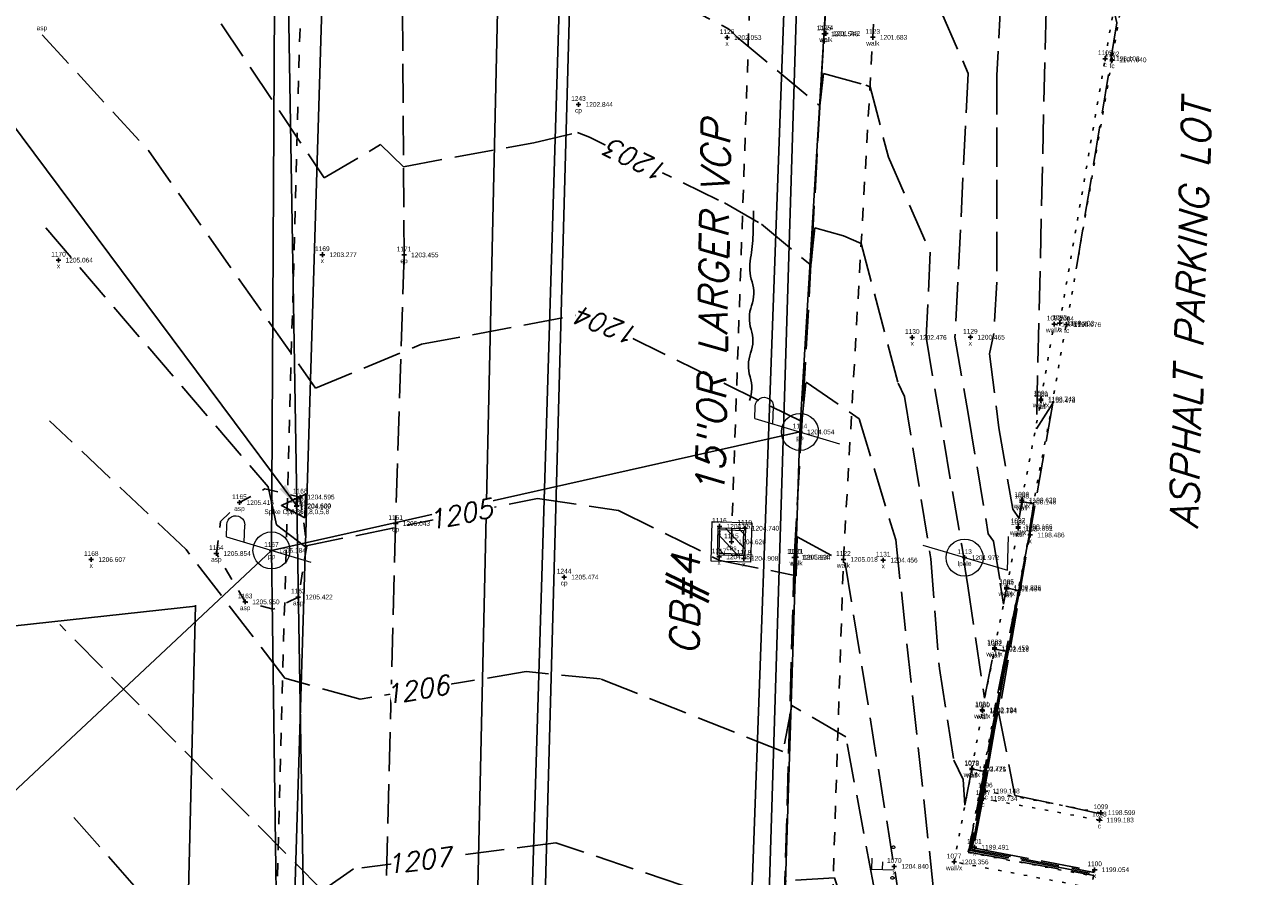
# Model space of a CAD drawing. Extents: x 2383805 to 2387584, y 226460 to 239380.
# Tile 23 of 49: x 2386856 to 2386960, y 227416 to 227488. Entities that reach past the tile are written whole.
import ezdxf
from ezdxf.enums import TextEntityAlignment as Align

# ---------------------------------------------------------------- set-up
doc = ezdxf.new("R2010")
doc.units = 0
doc.header["$LTSCALE"] = 20
doc.header["$MEASUREMENT"] = 0
doc.set_wipeout_variables(frame=1)
doc.header["$PDSIZE"] = 2
for name, pattern in [('cl20', [100, 5, -5, 80, -5, 5]), ('elecex', [0]), ('gasex', [0]), ('OhDOT_USTN1', [0.055, 0.014, -0.041]), ('OhDOT_USTN2', [0.11, 0.069, -0.041]), ('OhDOT_USTN3', [0.22, 0.165, -0.055]), ('OhDOT_USTN5', [0.11, 0.055, -0.055]), ('REDO_Drainage01', [1.6, 0.85, -0.75]), ('sanex', [0]), ('teleex', [0]), ('waterex', [0])]:
    doc.linetypes.add(name, pattern=pattern)
for name, color, linetype in [('DR_X_Cells', 151, 'OhDOT_USTN2'), ('DR_X_Storm_Sewer', 151, 'OhDOT_USTN5'), ('DR_X_Text', 7, 'Continuous'), ('DT_X_User_Label', 134, 'Continuous'), ('DV_X_Property_Line', 7, 'Continuous'), ('LT_X_Poles', 2, 'Continuous'), ('PV_X_Curb', 120, 'OhDOT_USTN1'), ('PV_X_Driveway', 7, 'OhDOT_USTN5'), ('PV_X_EOP', 7, 'OhDOT_USTN3'), ('PV_X_Text', 7, 'Continuous'), ('PV_X_Walk', 120, 'OhDOT_USTN5'), ('RD_X_Wall', 120, 'OhDOT_USTN1'), ('RW_X_CL_20', 6, 'cl20'), ('RW_X_PARCEL', 6, 'Continuous'), ('SV_P_Control_Cells_Set', 7, 'Continuous'), ('SV_X_Mon_Cells_Found', 7, 'Continuous'), ('SV_X_Shot_Marker', 2, 'Continuous'), ('SV_X_Text', 7, 'Continuous'), ('SV_X_Text_Description', 7, 'Continuous'), ('SV_X_Text_Elevation', 7, 'Continuous'), ('SV_X_Text_Name', 7, 'Continuous'), ('UT_X_Electric', 1, 'elecex'), ('UT_X_Electric_Cells', 1, 'Continuous'), ('UT_X_Gas', 2, 'gasex'), ('UT_X_Sanitary_Line', 3, 'sanex'), ('UT_X_Telecom', 30, 'teleex'), ('UT_X_Water', 133, 'waterex')]:
    doc.layers.add(name, color=color, linetype=linetype)
doc.layers.add('DT_X_Contour_Major', color=132, linetype='OhDOT_USTN3', transparency=0.5)
doc.layers.add('DT_X_Contour_Minor', color=136, linetype='OhDOT_USTN3', transparency=0.5)
doc.styles.add('PTXT', font='TXT')
doc.styles.add('SHR', font='simplex.shx', dxfattribs={"oblique": 15})
doc.styles.get("Standard").update_dxf_attribs({"font": 'arialbd.ttf'})
doc.dimstyles.get("Standard").update_dxf_attribs({"dimtxt": 0.18, "dimasz": 0.18, "dimexe": 0.18, "dimexo": 0.0625, "dimgap": 0.09, "dimtad": 0, "dimtih": 1, "dimtoh": 1, "dimdec": 4, "dimzin": 0, "dimdsep": 46, "dimtxsty": 'Standard', "dimcen": 0.09, "dimadec": 0, "dimazin": 0, "dimtfac": 1, "dimtdec": 4, "dimtofl": 0, "dimtmove": 0, "dimatfit": 3, "dimfxl": 1, "dimtolj": 1, "dimtzin": 0, "dimarcsym": 0})

# ---------------------------------------------------------------- blocks, each defined once
blk = doc.blocks.new('SPT9')
at = {"color": 0, "linetype": 'Continuous'}
for p, q in [((-0.5, 0), (0.5, 0)), ((0, -0.5), (0, 0.5))]:
    blk.add_line(p, q, dxfattribs=at)
blk = doc.blocks.new('CB22B-X')
at = {"layer": 'Defpoints', "color": 20, "linetype": 'REDO_Drainage01', "lineweight": 0}
blk.add_lwpolyline([(-1, 1), (1, 1), (1, -1), (-1, -1), (-1, 1)], close=True, dxfattribs=at)
at = {"layer": 'DR_X_Cells', "color": 151, "linetype": 'Continuous', "lineweight": 0}
for p, q in [((-1.15, -0.61), (0.61, 1.15)), ((-1.15, 0.52), (-0.52, 1.15)), ((-0.55, -1.15), (1.15, 0.55)), ((0.58, -1.15), (1.15, -0.58))]:
    blk.add_line(p, q, dxfattribs=at)
at = {"layer": 'DR_X_Cells', "color": 151, "linetype": 'REDO_Drainage01', "lineweight": 0}
blk.add_lwpolyline([(-1.67, 1.67), (1.67, 1.67), (1.67, -1.67), (-1.67, -1.67), (-1.67, 1.67)], close=True, dxfattribs=at)
at = {"layer": 'DR_X_Cells', "color": 151, "linetype": 'Continuous', "lineweight": 0, "flags": 128}
blk.add_lwpolyline([(-1.15, 1.15), (1.15, 1.15), (1.15, -1.15), (-1.15, -1.15), (-1.15, 1.15)], close=True, dxfattribs=at)
blk = doc.blocks.new('CBS_CATCH BASIN RECTANGLE')
blk.add_blockref('CB22B-X', (0, 0))
blk = doc.blocks.new('LPOLE')
at = {"layer": 'LT_X_Poles', "color": 2, "linetype": 'Continuous', "lineweight": 0, "flags": 128}
blk.add_lwpolyline([(0.0393, 0.1477), (-0.0394, -0.1516), (0.0788, -0.1516)], dxfattribs=at)
at = {"layer": 'LT_X_Poles', "color": 2, "linetype": 'Continuous', "lineweight": 0}
blk.add_circle((0, 0), 0.065, dxfattribs=at)
blk = doc.blocks.new('PP')
at = {"layer": 'UT_X_Electric_Cells', "color": 1, "linetype": 'Continuous', "lineweight": 0}
for p, q in [((0.0428, 0.16), (-0.0375, -0.14)), ((0.0428, 0.16), (0.0853, 0.16)), ((0.0257, 0.0963), (0.0853, 0.0963))]:
    blk.add_line(p, q, dxfattribs=at)
blk.add_circle((0, 0), 0.065, dxfattribs=at)
at = {"layer": 'UT_X_Electric_Cells', "color": 1, "linetype": 'Continuous', "lineweight": 0, "extrusion": (0, 0, -1)}
blk.add_arc((-0.086, 0.1281), 0.0319, 88.8767, 271.1233, dxfattribs=at)
blk = doc.blocks.new('SPT8')
at = {"color": 0, "linetype": 'Continuous'}
blk.add_lwpolyline([(-0.5, -0.356), (0, 0.644), (0.5, -0.356)], close=True, dxfattribs=at)
blk = doc.blocks.new('IPF')
at = {"layer": 'SV_X_Mon_Cells_Found', "color": 7, "linetype": 'Continuous', "lineweight": 0, "flags": 128}
for points in [[(0.1007, 0.04), (0.1184, 0.04)], [(0.1095, -0.04), (0.1095, 0.04)], [(0.1878, -0.04), (0.1878, 0.04), (0.2143, 0.04), (0.217, 0.0394), (0.2209, 0.0381), (0.2225, 0.0368), (0.2242, 0.0356), (0.2264, 0.0324), (0.228, 0.0293), (0.2291, 0.0242), (0.2291, 0.0167), (0.2286, 0.0142), (0.2275, 0.0104), (0.2253, 0.006), (0.2231, 0.0041), (0.2214, 0.0028), (0.2187, 0.0016), (0.2143, 0.0009), (0.1878, 0.0009)], [(0.3383, 0.04), (0.3002, 0.04), (0.3002, -0.04)], [(0.3002, 0.0009), (0.3272, 0.0009)], [(0.1007, -0.04), (0.1184, -0.04)], [(0.1575, -0.0293), (0.1602, -0.0293), (0.1619, -0.0305), (0.1635, -0.0331), (0.1635, -0.0362), (0.1619, -0.0387), (0.1602, -0.04), (0.1575, -0.04), (0.1558, -0.0387), (0.1542, -0.0362), (0.1542, -0.0331), (0.1558, -0.0305), (0.1575, -0.0293)], [(0.2699, -0.0293), (0.2727, -0.0293), (0.2743, -0.0305), (0.276, -0.0331), (0.276, -0.0362), (0.2743, -0.0387), (0.2727, -0.04), (0.2699, -0.04), (0.2683, -0.0387), (0.2666, -0.0362), (0.2666, -0.0331), (0.2683, -0.0305), (0.2699, -0.0293)], [(0.3774, -0.0293), (0.3801, -0.0293), (0.3818, -0.0305), (0.3835, -0.0331), (0.3835, -0.0362), (0.3818, -0.0387), (0.3801, -0.04), (0.3774, -0.04), (0.3757, -0.0387), (0.3741, -0.0362), (0.3741, -0.0331), (0.3757, -0.0305), (0.3774, -0.0293)]]:
    blk.add_lwpolyline(points, dxfattribs=at)
at = {"layer": 'SV_X_Mon_Cells_Found', "color": 7, "linetype": 'Continuous', "lineweight": 0}
blk.add_circle((0, 0), 0.06, dxfattribs=at)

msp = doc.modelspace()

# ---------------------------------------------------------------- linework, layer by layer
at = {"layer": 'DR_X_Storm_Sewer'}
for p, q in [((2386915.4, 227444.22), (2386919.75, 227572.68)), ((2386873.93, 227297.27), (2386881.22, 227569.97))]:
    msp.add_line(p, q, dxfattribs=at)
at = {"layer": 'DR_X_Text'}
msp.add_lwpolyline([(2386917.26, 227472.14), (2386917.22, 227470.14, -0.041595), (2386917.01, 227468.14, 0.125362), (2386917.14, 227466.14, -0.167832), (2386917.1, 227464.14, 0.167832), (2386917.06, 227462.14, -0.167832), (2386917.02, 227460.14, 0.167832), (2386916.97, 227458.14, -0.167832), (2386916.93, 227456.14, -0.167832)], format="xyb", dxfattribs=at)
at = {"layer": 'DT_X_Contour_Major'}
for points, elevation in [([(2386938.56, 227498.78), (2386937.79, 227483.56), (2386937.79, 227466.11), (2386937.52, 227461.79), (2386937.16, 227460.07), (2386937.96, 227453.85), (2386939.12, 227446.97), (2386939.67, 227446.19), (2386939.88, 227447.63), (2386940.16, 227447.57), (2386940.86, 227447.42), (2386940.87, 227447.39), (2386940.87, 227447.38), (2386940.6, 227445.5), (2386940.56, 227445.3), (2386940.6, 227445.21), (2386940.59, 227445.16), (2386940.57, 227445.04), (2386939.94, 227441.8), (2386939.66, 227440.15), (2386939.69, 227440.09), (2386939.68, 227440.04), (2386939.18, 227437.63), (2386938.73, 227435.03), (2386938.76, 227434.99), (2386938.75, 227434.92), (2386938.37, 227433.07), (2386937.81, 227429.79), (2386937.85, 227429.76), (2386937.84, 227429.7), (2386937.59, 227428.36), (2386936.98, 227424.83), (2386937, 227424.81), (2386936.99, 227424.75), (2386936.78, 227423.53), (2386936.71, 227423.2), (2386936.63, 227422.74), (2386936.53, 227422.24), (2386935.82, 227418.41), (2386937.2, 227418.15), (2386946.01, 227416.45)], 1200), ([(2386857.58, 227470.7), (2386876.33, 227448.86), (2386877.04, 227445.67), (2386879.4, 227443.86), (2386899.05, 227447.88), (2386905.87, 227446.86), (2386914.41, 227442.65), (2386920.85, 227441.37), (2386920.93, 227444.64), (2386924.99, 227442.42), (2386929.53, 227414.28), (2386932.9, 227406.24), (2386943.17, 227404.35)], 1205)]:
    msp.add_lwpolyline(points, dxfattribs=dict(at, elevation=elevation))
at = {"layer": 'DT_X_Contour_Minor'}
for points, elevation in [([(2386860.11, 227716.22), (2386869.8, 227694.76), (2386872.52, 227682.34), (2386872.8, 227651.37), (2386870.79, 227616.11), (2386867.86, 227595.28), (2386868.88, 227590.7), (2386873.8, 227585.51), (2386872.63, 227570.79), (2386866.83, 227573.15), (2386871.29, 227559.36), (2386876.73, 227556.04), (2386882.33, 227557.72), (2386887.92, 227553.88), (2386904.52, 227556.73), (2386918.12, 227548.97), (2386935.29, 227535.09), (2386942.4, 227526.64), (2386952.89, 227524.58), (2386953.82, 227521.88), (2386950.68, 227517.45), (2386946.3, 227494.98), (2386947.91, 227487.98), (2386944.34, 227466.43)], 1198), ([(2386861.01, 227546.5), (2386876.44, 227543.91), (2386881.11, 227541.13), (2386883.46, 227536.65), (2386900.55, 227540.31), (2386906.08, 227539.88), (2386930.01, 227523.47), (2386935.82, 227526.36), (2386943.71, 227512.87), (2386942.23, 227502.25), (2386941.12, 227453.74), (2386942.5, 227455.93), (2386937.95, 227429.75), (2386939.3, 227422.84), (2386946.53, 227421.29)], 1199), ([(2386902.84, 227493.85), (2386914.67, 227487.74), (2386915.05, 227487.55), (2386915.25, 227487.39), (2386915.88, 227486.78), (2386922.84, 227480.99), (2386922.86, 227481.02), (2386922.91, 227481.48), (2386923.17, 227483.73), (2386926.73, 227482.74), (2386927.09, 227482.59), (2386928.65, 227476.65), (2386932.17, 227468.64), (2386931.81, 227461.47), (2386934.82, 227443.92), (2386934.99, 227442.88), (2386935.01, 227442.63), (2386935.34, 227440.52), (2386936.74, 227431.03), (2386937.59, 227435.19), (2386937.77, 227435.15), (2386938.57, 227434.99), (2386938.58, 227434.97), (2386938.58, 227434.97), (2386937.58, 227430.04), (2386937.54, 227429.85), (2386937.64, 227429.77), (2386937.64, 227429.75), (2386936.91, 227425.86), (2386936.74, 227424.88), (2386936.8, 227424.82), (2386936.79, 227424.8), (2386936.7, 227424.29), (2386936.68, 227424.15), (2386936.64, 227423.96), (2386935.83, 227419.72), (2386935.54, 227418.18), (2386942.37, 227416.9), (2386945.97, 227416.2)], 1202), ([(2386931.36, 227492.83), (2386935.37, 227483.71), (2386934.25, 227461.48), (2386935.38, 227454.88), (2386937.06, 227444.9), (2386937.49, 227444.29), (2386938.07, 227440.74), (2386938.33, 227438.96), (2386938.61, 227440.33), (2386939.33, 227440.18), (2386939.59, 227440.13), (2386939.62, 227440.06), (2386939.62, 227440.05), (2386938.75, 227435.88), (2386938.61, 227435.06), (2386938.67, 227434.98), (2386938.67, 227434.94), (2386937.98, 227431.55), (2386937.68, 227429.82), (2386937.75, 227429.76), (2386937.74, 227429.73), (2386937.25, 227427.11), (2386936.86, 227424.86), (2386936.9, 227424.82), (2386936.89, 227424.77), (2386936.74, 227423.91), (2386936.69, 227423.67), (2386936.63, 227423.35), (2386936.18, 227420.98), (2386935.68, 227418.29), (2386939.78, 227417.52), (2386945.99, 227416.33)], 1201), ([(2386869.92, 227491.58), (2386881.05, 227474.91), (2386885.79, 227477.72), (2386887.74, 227475.86), (2386898.74, 227477.87), (2386902.42, 227478.74), (2386903.42, 227478.34), (2386914.81, 227472.8), (2386917.94, 227471.01), (2386922.03, 227467.6), (2386922.11, 227467.72), (2386922.25, 227469.18), (2386922.43, 227470.71), (2386924.85, 227470.04), (2386926.34, 227469.38), (2386929.46, 227457.6), (2386930, 227456.49), (2386932.22, 227442.8), (2386932.94, 227433.55), (2386934.16, 227425.8), (2386934.95, 227424.19), (2386935.09, 227422.02), (2386935.67, 227425.08), (2386936.31, 227424.95), (2386936.65, 227424.88), (2386936.7, 227424.83), (2386936.69, 227424.82), (2386936.67, 227424.67), (2386936.66, 227424.63), (2386936.65, 227424.57), (2386935.48, 227418.47), (2386935.41, 227418.06), (2386944.95, 227416.27), (2386945.95, 227416.08)], 1203), ([(2386857.27, 227486.98), (2386866.23, 227477.22), (2386880.33, 227457.19), (2386889.25, 227460.88), (2386902.91, 227463.43), (2386921.34, 227454.36), (2386921.69, 227457.69), (2386926.17, 227454.61), (2386929.26, 227444.38), (2386932.94, 227410.25), (2386943.47, 227405.25)], 1204), ([(2386943, 227404.28), (2386928.98, 227406.65), (2386925.05, 227427.77), (2386920.48, 227430.43), (2386919.74, 227426.54), (2386904.35, 227432.67), (2386898.08, 227433.28), (2386884.08, 227430.95), (2386877.74, 227432.72), (2386869.42, 227443.57), (2386857.89, 227454.42)], 1206), ([(2386942.23, 227400.3), (2386938.47, 227400.92), (2386937.27, 227403.77), (2386927.2, 227406.44), (2386924.09, 227415.9), (2386920, 227415.65), (2386919.63, 227412.45), (2386900.6, 227418.84), (2386883.54, 227416.64), (2386880.91, 227414.82), (2386858.76, 227437.24)], 1207), ([(2386859.93, 227420.97), (2386879.73, 227398.67), (2386897.59, 227404.07), (2386919.08, 227399.76), (2386925.42, 227399.83), (2386938.52, 227390.14), (2386940.71, 227386.52)], 1208)]:
    msp.add_lwpolyline(points, dxfattribs=dict(at, elevation=elevation))
at = {"layer": 'DV_X_Property_Line'}
for p, q in [((2386870.19, 227438.79), (2386752.69, 227426.03)), ((2386867.05, 227310.83), (2386870.19, 227438.87))]:
    msp.add_line(p, q, dxfattribs=at)
at = {"layer": 'PV_X_Curb'}
for points in [[(2386943.08, 227462.66), (2386946.92, 227484.97), (2386951.58, 227512.08), (2386960.25, 227510.69)], [(2386960.18, 227510.17), (2386951.97, 227511.5), (2386947.5, 227484.87), (2386943.67, 227462.54)], [(2386946.55, 227421.38), (2386936.81, 227423.21)], [(2386946.43, 227420.76), (2386936.62, 227422.58)]]:
    msp.add_lwpolyline(points, dxfattribs=at)
at = {"layer": 'PV_X_Driveway'}
msp.add_lwpolyline([(2386872.32, 227445.93), (2386873.91, 227447.53), (2386876.06, 227448.68), (2386879.03, 227448), (2386879.59, 227443.86), (2386878.87, 227439.57), (2386876.76, 227438.55), (2386874.39, 227439.16), (2386871.96, 227443.24), (2386872.32, 227445.93)], dxfattribs=at)
at = {"layer": 'PV_X_EOP'}
for points in [[(2386930.63, 227070.03), (2386915.22, 227073.62), (2386910.72, 227073.91), (2386910.46, 227077.04), (2386911.33, 227114.09), (2386912.93, 227169.92), (2386913.31, 227176.78), (2386913.56, 227184.44), (2386913.75, 227194.58), (2386914.17, 227226.38), (2386916.02, 227280.06), (2386916.25, 227288.95), (2386917.51, 227325.02), (2386918.72, 227365.11), (2386919.73, 227402.44), (2386919.84, 227413.19), (2386920.7, 227442.91), (2386923.21, 227487.06), (2386925.06, 227515.06), (2386925.33, 227519.45), (2386928.78, 227571.09)], [(2386887.63, 227538.53), (2386887.45, 227522.44), (2386887.61, 227497.74), (2386887.79, 227468.42), (2386887.08, 227445.77), (2386886.08, 227407.11), (2386885.18, 227366), (2386883.77, 227319.99), (2386882.78, 227290.72), (2386882.59, 227282.41), (2386880.63, 227227.97), (2386878.68, 227173.18), (2386877.01, 227116.92), (2386875.57, 227069.81), (2386875.36, 227047.56), (2386875.16, 227018.24), (2386873.68, 226992.02), (2386871.27, 226992.16)]]:
    msp.add_lwpolyline(points, dxfattribs=at)
at = {"layer": 'PV_X_Walk'}
msp.add_lwpolyline([(2386938.73, 227367.15), (2386922.77, 227370.12), (2386923.67, 227401.45), (2386923.58, 227403.26), (2386924.84, 227442.74), (2386927.32, 227486.77), (2386929.02, 227514.93), (2386929.61, 227522.36), (2386929.43, 227523.02), (2386925.33, 227519.45)], dxfattribs=at)
at = {"layer": 'RD_X_Wall'}
msp.add_lwpolyline([(2386945.73, 227415.05), (2386934.18, 227417.23), (2386935.67, 227425.03), (2386935.67, 227425.1), (2386936.58, 227429.97), (2386936.55, 227430.05), (2386937.6, 227435.17), (2386937.58, 227435.28), (2386938.61, 227440.25), (2386938.61, 227440.36), (2386939.58, 227445.37), (2386939.57, 227445.5), (2386939.88, 227447.58), (2386939.89, 227447.74), (2386941.5, 227456.13), (2386941.5, 227456.26), (2386942.61, 227462.59), (2386943.59, 227462.39), (2386942.48, 227456.06), (2386942.48, 227455.92), (2386940.87, 227447.53), (2386940.86, 227447.38), (2386940.55, 227445.3), (2386940.56, 227445.17), (2386939.59, 227440.16), (2386939.59, 227440.05), (2386938.56, 227435.07), (2386938.57, 227434.97), (2386937.53, 227429.85), (2386937.56, 227429.77), (2386936.65, 227424.9), (2386936.65, 227424.83), (2386935.36, 227418.02), (2386945.94, 227416.03)], close=True, dxfattribs=at)
at = {"layer": 'RW_X_CL_20', "color": 3}
msp.add_line((2386881.14, 226843.48), (2386933.38, 228553.2), dxfattribs=at)
at = {"layer": 'RW_X_PARCEL'}
for p, q in [((2386864.94, 226968.14), (2386887.92, 227720.39)), ((2386912.93, 227229.25), (2386926.84, 227684.52))]:
    msp.add_line(p, q, dxfattribs=at)
at = {"layer": 'SV_X_Shot_Marker'}
for p in [(2386915.03, 227486.75, 1202.05), (2386923.21, 227487.06, 1201.55), (2386923.36, 227487.09, 1201.74), (2386927.32, 227486.77, 1201.68), (2386946.92, 227484.97, 1198.1), (2386947.5, 227484.87, 1197.64), (2386902.5, 227481.11, 1202.84), (2386858.65, 227467.98, 1205.06), (2386880.9, 227468.44, 1203.28), (2386887.79, 227468.42, 1203.45), (2386943.08, 227462.66, 1198.7), (2386942.61, 227462.59, 1198.79), (2386943.67, 227462.54, 1198.08), (2386930.65, 227461.46, 1202.48), (2386935.55, 227461.48, 1200.46), (2386941.5, 227456.26, 1198.74), (2386941.5, 227456.13, 1199.48), (2386921.18, 227453.49, 1204.05), (2386879.03, 227448, 1204.6), (2386873.91, 227447.53, 1205.42), (2386878.72, 227447.22, 1204.57), (2386878.74, 227447.26, 1204.6), (2386939.88, 227447.58, 1200.15), (2386939.89, 227447.74, 1199.63), (2386887.08, 227445.77, 1205.04), (2386914.39, 227445.53, 1204.85), (2386916.52, 227445.37, 1204.74), (2386939.57, 227445.5, 1200.17), (2386939.58, 227445.37, 1200.85), (2386915.4, 227444.22, 1204.63), (2386940.59, 227444.8, 1198.49), (2386871.96, 227443.24, 1205.85), (2386876.61, 227443.5, 1205.18), (2386914.36, 227442.96, 1204.98), (2386916.45, 227442.83, 1204.91), (2386920.7, 227442.91, 1204.86), (2386920.85, 227442.93, 1205.13), (2386935.06, 227442.89, 1201.97), (2386861.41, 227442.73, 1206.61), (2386924.84, 227442.74, 1205.02), (2386928.2, 227442.68, 1204.46), (2386901.29, 227441.25, 1205.47), (2386938.61, 227440.36, 1200.83), (2386938.61, 227440.25, 1201.49), (2386874.39, 227439.16, 1205.95), (2386878.87, 227439.57, 1205.42), (2386937.58, 227435.28, 1201.46), (2386937.6, 227435.17, 1202.12), (2386936.55, 227430.05, 1202.12), (2386936.58, 227429.97, 1202.79), (2386935.67, 227425.1, 1202.77), (2386935.67, 227425.03, 1203.42), (2386936.81, 227423.21, 1199.15), (2386936.62, 227422.58, 1199.73), (2386946.55, 227421.38, 1198.6), (2386946.43, 227420.76, 1199.18), (2386935.89, 227418.47, 1199.49), (2386929.13, 227416.85, 1204.84), (2386934.18, 227417.23, 1203.36), (2386946.03, 227416.57, 1199.05)]:
    msp.add_point(p, dxfattribs=at)
at = {"layer": 'UT_X_Electric'}
for p, q in [((2386876.61, 227443.5), (2386921.18, 227453.49)), ((2386819.42, 227389.9), (2386876.61, 227443.5))]:
    msp.add_line(p, q, dxfattribs=at)
msp.add_lwpolyline([(2386896.58, 226749.64), (2386900.01, 226892.15), (2386908.07, 227039.19), (2386908.3, 227098.36), (2386911.59, 227177.38), (2386917.01, 227322.81), (2386921.18, 227453.49), (2386929.67, 227593.63), (2386880.02, 227707.27), (2386714.08, 227724.63)], dxfattribs=at)
at = {"layer": 'UT_X_Gas'}
msp.add_lwpolyline([(2386910.65, 226880.55), (2386909.49, 226931.37), (2386910.16, 226990.72), (2386910.2, 226993.86), (2386911.62, 227093.45), (2386905.07, 227093.74), (2386908.02, 227179.57), (2386909.78, 227234.84), (2386916.59, 227234.6), (2386917.04, 227252.12), (2386910.59, 227252.26), (2386912.29, 227308.89), (2386914.77, 227363.71), (2386916.94, 227409.77), (2386923.41, 227588.03)], dxfattribs=at)
at = {"layer": 'UT_X_Sanitary_Line'}
msp.add_lwpolyline([(2386832.37, 227243.57), (2386881.96, 227254.98), (2386872.77, 227807.03), (2386885.25, 227972.02), (2386896.53, 228189.89), (2386900.56, 228320.22)], dxfattribs=at)
at = {"layer": 'UT_X_Telecom'}
for points in [[(2386896.58, 226749.64), (2386900.01, 226892.15), (2386908.07, 227039.19), (2386908.3, 227098.36), (2386911.59, 227177.38), (2386917.01, 227322.81), (2386921.18, 227453.49), (2386929.67, 227593.63)], [(2386849.83, 226731.32), (2386857.37, 226898), (2386871.68, 227073.04), (2386878.73, 227288.89), (2386876.61, 227443.5), (2386877.39, 227586.69)]]:
    msp.add_lwpolyline(points, dxfattribs=at)
at = {"layer": 'UT_X_Water'}
msp.add_lwpolyline([(2386888.3, 227204.2), (2386891.45, 227317.03), (2386892.9, 227357.99), (2386893.99, 227413.83), (2386898.2, 227601.78), (2386903.36, 227821.93), (2386909.01, 227984.95), (2386909.14, 227987.42), (2386909.55, 228007.46), (2386910.79, 228052.37), (2386910.91, 228053.54), (2386918.15, 228362.9), (2386918.49, 228364.85), (2386920.94, 228444.6), (2386924.42, 228561.37)], dxfattribs=at)

# ---------------------------------------------------------------- block references
at = {"layer": 'DR_X_Cells', "rotation": 88.23333334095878}
msp.add_blockref('CBS_CATCH BASIN RECTANGLE', (2386915.4, 227444.22, 1204.63), dxfattribs=at)
at = {"layer": 'SV_P_Control_Cells_Set', "xscale": 2, "yscale": 2, "zscale": 2, "rotation": 88.23333334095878}
msp.add_blockref('SPT8', (2386878.74, 227447.26, 1204.6), dxfattribs=at)
at = {"layer": 'SV_X_Mon_Cells_Found', "xscale": 24, "yscale": 24, "zscale": 24, "rotation": 88.23333333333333}
msp.add_blockref('IPF', (2386927.95, 227409.4, 1205.98), dxfattribs=at)
at = {"layer": 'SV_X_Shot_Marker', "xscale": 0.4, "yscale": 0.4, "zscale": 0.4}
for p in [(2386915.03, 227486.75, 1202.05), (2386923.21, 227487.06, 1201.55), (2386923.36, 227487.09, 1201.74), (2386927.32, 227486.77, 1201.68), (2386946.92, 227484.97, 1198.1), (2386947.5, 227484.87, 1197.64), (2386902.5, 227481.11, 1202.84), (2386858.65, 227467.98, 1205.06), (2386880.9, 227468.44, 1203.28), (2386887.79, 227468.42, 1203.45), (2386942.61, 227462.59, 1198.79), (2386943.08, 227462.66, 1198.7), (2386943.67, 227462.54, 1198.08), (2386930.65, 227461.46, 1202.48), (2386935.55, 227461.48, 1200.46), (2386941.5, 227456.26, 1198.74), (2386941.5, 227456.13, 1199.48), (2386921.18, 227453.49, 1204.05), (2386879.03, 227448, 1204.6), (2386873.91, 227447.53, 1205.42), (2386878.72, 227447.22, 1204.57), (2386878.74, 227447.26, 1204.6), (2386939.88, 227447.58, 1200.15), (2386939.89, 227447.74, 1199.63), (2386887.08, 227445.77, 1205.04), (2386914.39, 227445.53, 1204.85), (2386916.52, 227445.37, 1204.74), (2386939.57, 227445.5, 1200.17), (2386939.58, 227445.37, 1200.85), (2386940.59, 227444.8, 1198.49), (2386915.4, 227444.22, 1204.63), (2386861.41, 227442.73, 1206.61), (2386871.96, 227443.24, 1205.85), (2386876.61, 227443.5, 1205.18), (2386914.36, 227442.96, 1204.98), (2386916.45, 227442.83, 1204.91), (2386920.7, 227442.91, 1204.86), (2386920.85, 227442.93, 1205.13), (2386924.84, 227442.74, 1205.02), (2386928.2, 227442.68, 1204.46), (2386935.06, 227442.89, 1201.97), (2386901.29, 227441.25, 1205.47), (2386878.87, 227439.57, 1205.42), (2386938.61, 227440.36, 1200.83), (2386938.61, 227440.25, 1201.49), (2386874.39, 227439.16, 1205.95), (2386937.58, 227435.28, 1201.46), (2386937.6, 227435.17, 1202.12), (2386936.55, 227430.05, 1202.12), (2386936.58, 227429.97, 1202.79), (2386935.67, 227425.1, 1202.77), (2386935.67, 227425.03, 1203.42), (2386936.81, 227423.21, 1199.15), (2386936.62, 227422.58, 1199.73), (2386946.43, 227420.76, 1199.18), (2386946.55, 227421.38, 1198.6), (2386935.89, 227418.47, 1199.49), (2386929.13, 227416.85, 1204.84), (2386934.18, 227417.23, 1203.36), (2386946.03, 227416.57, 1199.05)]:
    msp.add_blockref('SPT9', p, dxfattribs=at)
at = {"layer": 'UT_X_Electric_Cells', "xscale": 24, "yscale": 24, "zscale": 24, "rotation": 88.23333334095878}
for name, p in [('PP', (2386921.18, 227453.49, 1204.05)), ('PP', (2386876.61, 227443.5, 1205.18)), ('LPOLE', (2386935.06, 227442.89, 1201.97))]:
    msp.add_blockref(name, p, dxfattribs=at)

# ---------------------------------------------------------------- texts
at = {"layer": 'DR_X_Text', "style": 'SHR', "oblique": 15}
for s, p in [('15"OR LARGER VCP', (2386914.81, 227448.08)), ('CB#4', (2386912.62, 227434.66))]:
    msp.add_text(s, height=2.4, rotation=89.0881, dxfattribs=at).set_placement(p)
at = {"layer": 'PV_X_Text', "insert": (2386952.34, 227445.38), "char_height": 2.4, "attachment_point": 1, "rotation": 88.2333, "style": 'SHR'}
msp.add_mtext_dynamic_manual_height_columns('ASPHALT PARKING LOT', width=44.2227, gutter_width=12, heights=[0], dxfattribs=at)
at = {"layer": 'SV_X_Text_Description', "style": 'PTXT'}
for s, p in [('asp', (2386857.25, 227487.37, 1203.93)), ('walk', (2386923.36, 227486.39, 1201.74)), ('ep', (2386923.21, 227486.36, 1201.55)), ('x', (2386915.03, 227486.05, 1202.05)), ('walk', (2386927.32, 227486.07, 1201.68)), ('c', (2386946.92, 227484.27, 1198.1)), ('fc', (2386947.5, 227484.17, 1197.64)), ('cp', (2386902.5, 227480.41, 1202.84)), ('x', (2386880.9, 227467.74, 1203.28)), ('ep', (2386887.79, 227467.72, 1203.45)), ('x', (2386858.65, 227467.28, 1205.06)), ('wall/x', (2386942.61, 227461.89, 1198.79)), ('c', (2386943.08, 227461.96, 1198.7)), ('fc', (2386943.67, 227461.84, 1198.08)), ('x', (2386930.65, 227460.76, 1202.48)), ('x', (2386935.55, 227460.78, 1200.46)), ('wall/x', (2386941.5, 227455.56, 1198.74)), ('wall', (2386941.5, 227455.43, 1199.48)), ('pp', (2386921.18, 227452.79, 1204.05)), ('asp', (2386873.91, 227446.83, 1205.42)), ('Spike Cp3,660,8,0,5,8', (2386878.74, 227446.56, 1204.6)), ('asp', (2386879.03, 227447.3, 1204.6)), ('wall/x', (2386939.89, 227447.04, 1199.63)), ('wall', (2386939.88, 227446.88, 1200.15)), ('PT3', (2386878.72, 227446.52, 1204.57)), ('ep', (2386887.08, 227445.07, 1205.04)), ('x', (2386914.39, 227444.83, 1204.85)), ('x', (2386916.52, 227444.67, 1204.74)), ('wall/x', (2386939.57, 227444.8, 1200.17)), ('wall', (2386939.58, 227444.67, 1200.85)), ('cbs', (2386915.4, 227443.52, 1204.63)), ('x', (2386940.59, 227444.1, 1198.49)), ('asp', (2386871.96, 227442.54, 1205.85)), ('pp', (2386876.61, 227442.8, 1205.18)), ('x', (2386861.41, 227442.03, 1206.61)), ('x', (2386914.36, 227442.26, 1204.98)), ('x', (2386916.45, 227442.13, 1204.91)), ('walk', (2386920.85, 227442.23, 1205.13)), ('ep', (2386920.7, 227442.21, 1204.86)), ('walk', (2386924.84, 227442.04, 1205.02)), ('x', (2386928.2, 227441.98, 1204.46)), ('lpole', (2386935.06, 227442.19, 1201.97)), ('cp', (2386901.29, 227440.55, 1205.47)), ('wall/x', (2386938.61, 227439.66, 1200.83)), ('wall', (2386938.61, 227439.55, 1201.49)), ('asp', (2386874.39, 227438.46, 1205.95)), ('asp', (2386878.87, 227438.87, 1205.42)), ('wall/x', (2386937.58, 227434.58, 1201.46)), ('wall', (2386937.6, 227434.47, 1202.12)), ('wall/x', (2386936.55, 227429.35, 1202.12)), ('wall', (2386936.58, 227429.27, 1202.79)), ('wall/x', (2386935.67, 227424.4, 1202.77)), ('wall', (2386935.67, 227424.33, 1203.42)), ('fc', (2386936.81, 227422.51, 1199.15)), ('c', (2386936.62, 227421.88, 1199.73)), ('fc', (2386946.55, 227420.68, 1198.6)), ('c', (2386946.43, 227420.06, 1199.18)), ('x', (2386935.89, 227417.77, 1199.49)), ('wall/x', (2386934.18, 227416.53, 1203.36)), ('x', (2386929.13, 227416.15, 1204.84)), ('x', (2386946.03, 227415.87, 1199.05))]:
    msp.add_text(s, height=0.4, dxfattribs=at).set_placement(p, align=Align.CENTER)
at = {"layer": 'SV_X_Text_Elevation', "style": 'PTXT'}
for s, p in [('1202.053', (2386915.63, 227486.55, 1202.05)), ('1201.546', (2386923.81, 227486.86, 1201.55)), ('1201.742', (2386923.96, 227486.89, 1201.74)), ('1201.683', (2386927.92, 227486.57, 1201.68)), ('1198.103', (2386947.52, 227484.77, 1198.1)), ('1197.640', (2386948.1, 227484.67, 1197.64)), ('1202.844', (2386903.1, 227480.91, 1202.84)), ('1205.064', (2386859.25, 227467.78, 1205.06)), ('1203.277', (2386881.5, 227468.24, 1203.28)), ('1203.455', (2386888.39, 227468.22, 1203.45)), ('1198.794', (2386943.21, 227462.39, 1198.79)), ('1198.702', (2386943.68, 227462.46, 1198.7)), ('1198.076', (2386944.27, 227462.34, 1198.08)), ('1202.476', (2386931.25, 227461.26, 1202.48)), ('1200.465', (2386936.15, 227461.28, 1200.46)), ('1198.743', (2386942.1, 227456.06, 1198.74)), ('1199.476', (2386942.1, 227455.93, 1199.48)), ('1204.054', (2386921.78, 227453.29, 1204.05)), ('1204.595', (2386879.63, 227447.8, 1204.6)), ('1205.416', (2386874.51, 227447.33, 1205.42)), ('1204.569', (2386879.32, 227447.02, 1204.57)), ('1204.600', (2386879.34, 227447.06, 1204.6)), ('1199.628', (2386940.49, 227447.54, 1199.63)), ('1200.146', (2386940.48, 227447.38, 1200.15)), ('1204.851', (2386914.99, 227445.33, 1204.85)), ('1204.740', (2386917.12, 227445.17, 1204.74)), ('1200.166', (2386940.17, 227445.3, 1200.17)), ('1200.851', (2386940.18, 227445.17, 1200.85)), ('1198.486', (2386941.19, 227444.6, 1198.49)), ('1204.626', (2386916, 227444.02, 1204.63)), ('1206.607', (2386862.01, 227442.53, 1206.61)), ('1205.854', (2386872.56, 227443.04, 1205.85)), ('1205.184', (2386877.21, 227443.3, 1205.18)), ('1204.980', (2386914.96, 227442.76, 1204.98)), ('1204.908', (2386917.05, 227442.63, 1204.91)), ('1204.864', (2386921.3, 227442.71, 1204.86)), ('1205.134', (2386921.45, 227442.73, 1205.13)), ('1205.018', (2386925.44, 227442.54, 1205.02)), ('1204.456', (2386928.8, 227442.48, 1204.46)), ('1201.972', (2386935.66, 227442.69, 1201.97)), ('1205.474', (2386901.89, 227441.05, 1205.47)), ('1205.422', (2386879.47, 227439.37, 1205.42)), ('1200.826', (2386939.21, 227440.16, 1200.83)), ('1201.494', (2386939.21, 227440.05, 1201.49)), ('1205.950', (2386874.99, 227438.96, 1205.95)), ('1201.459', (2386938.18, 227435.08, 1201.46)), ('1202.118', (2386938.2, 227434.97, 1202.12)), ('1202.124', (2386937.15, 227429.85, 1202.12)), ('1202.794', (2386937.18, 227429.77, 1202.79)), ('1202.771', (2386936.27, 227424.9, 1202.77)), ('1203.425', (2386936.27, 227424.83, 1203.42)), ('1199.148', (2386937.41, 227423.01, 1199.15)), ('1199.734', (2386937.22, 227422.38, 1199.73)), ('1199.183', (2386947.03, 227420.56, 1199.18)), ('1198.599', (2386947.15, 227421.18, 1198.6)), ('1199.491', (2386936.49, 227418.27, 1199.49)), ('1204.840', (2386929.73, 227416.65, 1204.84)), ('1203.356', (2386934.78, 227417.03, 1203.36)), ('1199.054', (2386946.63, 227416.37, 1199.05))]:
    msp.add_text(s, height=0.4, dxfattribs=at).set_placement(p)
at = {"layer": 'SV_X_Text_Name', "style": 'PTXT'}
for s, p in [('1125', (2386923.21, 227487.36, 1201.55)), ('1124', (2386923.36, 227487.39, 1201.74)), ('1126', (2386915.03, 227487.05, 1202.05)), ('1123', (2386927.32, 227487.07, 1201.68)), ('1103', (2386946.92, 227485.27, 1198.1)), ('1102', (2386947.5, 227485.17, 1197.64)), ('1243', (2386902.5, 227481.41, 1202.84)), ('1169', (2386880.9, 227468.74, 1203.28)), ('1171', (2386887.79, 227468.72, 1203.45)), ('1170', (2386858.65, 227468.28, 1205.06)), ('1092', (2386942.61, 227462.89, 1198.79)), ('1093', (2386943.08, 227462.96, 1198.7)), ('1094', (2386943.67, 227462.84, 1198.08)), ('1130', (2386930.65, 227461.76, 1202.48)), ('1129', (2386935.55, 227461.78, 1200.46)), ('1091', (2386941.5, 227456.56, 1198.74)), ('1090', (2386941.5, 227456.43, 1199.48)), ('1114', (2386921.18, 227453.79, 1204.05)), ('1165', (2386873.91, 227447.83, 1205.42)), ('1166', (2386879.03, 227448.3, 1204.6)), ('1088', (2386939.88, 227447.88, 1200.15)), ('1089', (2386939.89, 227448.04, 1199.63)), ('1042', (2386878.72, 227447.52, 1204.57)), ('3', (2386878.74, 227447.56, 1204.6)), ('1161', (2386887.08, 227446.07, 1205.04)), ('1116', (2386914.39, 227445.83, 1204.85)), ('1119', (2386916.52, 227445.67, 1204.74)), ('1087', (2386939.57, 227445.8, 1200.17)), ('1086', (2386939.58, 227445.67, 1200.85)), ('1115', (2386915.4, 227444.52, 1204.63)), ('1095', (2386940.59, 227445.1, 1198.49)), ('1164', (2386871.96, 227443.54, 1205.85)), ('1167', (2386876.61, 227443.8, 1205.18)), ('1168', (2386861.41, 227443.03, 1206.61)), ('1117', (2386914.36, 227443.26, 1204.98)), ('1118', (2386916.45, 227443.13, 1204.91)), ('1120', (2386920.7, 227443.21, 1204.86)), ('1121', (2386920.85, 227443.23, 1205.13)), ('1122', (2386924.84, 227443.04, 1205.02)), ('1131', (2386928.2, 227442.98, 1204.46)), ('1113', (2386935.06, 227443.19, 1201.97)), ('1244', (2386901.29, 227441.55, 1205.47)), ('1085', (2386938.61, 227440.66, 1200.83)), ('1084', (2386938.61, 227440.55, 1201.49)), ('1163', (2386874.39, 227439.46, 1205.95)), ('1162', (2386878.87, 227439.87, 1205.42)), ('1083', (2386937.58, 227435.58, 1201.46)), ('1082', (2386937.6, 227435.47, 1202.12)), ('1081', (2386936.55, 227430.35, 1202.12)), ('1080', (2386936.58, 227430.27, 1202.79)), ('1079', (2386935.67, 227425.4, 1202.77)), ('1078', (2386935.67, 227425.33, 1203.42)), ('1097', (2386936.62, 227422.88, 1199.73)), ('1096', (2386936.81, 227423.51, 1199.15)), ('1099', (2386946.55, 227421.68, 1198.6)), ('1098', (2386946.43, 227421.06, 1199.18)), ('1101', (2386935.89, 227418.77, 1199.49)), ('1077', (2386934.18, 227417.53, 1203.36)), ('1070', (2386929.13, 227417.15, 1204.84)), ('1100', (2386946.03, 227416.87, 1199.05))]:
    msp.add_text(s, height=0.4, dxfattribs=at).set_placement(p, align=Align.CENTER)

# ---------------------------------------------------------------- leaders
at = {"layer": 'SV_X_Text'}
msp.add_leader([(2386878.74, 227447.26), (2386848.45, 227487.89)], dimstyle='Standard', override={"dimscale": 20, "dimtxt": 0.02, "dimasz": 0.1}, dxfattribs=at)

# ---------------------------------------------------------------- next in the draw order: wipeouts: each hides what was drawn before it
for points in [[(2386909.92, 227476.07), (2386905.12, 227478.4), (2386904.42, 227476.97), (2386909.22, 227474.63)], [(2386907.45, 227462.32), (2386902.59, 227464.2), (2386902.01, 227462.71), (2386906.87, 227460.82)], [(2386890.41, 227445.3), (2386895.56, 227446.35), (2386895.24, 227447.92), (2386890.09, 227446.87)], [(2386886.75, 227430.58), (2386891.88, 227431.44), (2386891.62, 227433.01), (2386886.49, 227432.16)], [(2386886.82, 227416.26), (2386892.19, 227416.95), (2386891.98, 227418.54), (2386886.61, 227417.85)]]:
    msp.add_wipeout(points).dxf.layer = 'DT_X_User_Label'

# ---------------------------------------------------------------- next in the draw order: linework, layer by layer
at = {"layer": 'DV_X_Property_Line'}
msp.add_line((2386904.18, 227579.22), (2386899.7, 227414.31), dxfattribs=at)

# ---------------------------------------------------------------- next in the draw order: texts
at = {"layer": 'DT_X_User_Label', "style": 'SHR', "oblique": 15}
for s, rotation, p in [('1203', 154.0454, (2386907.48, 227476.36)), ('1204', 158.8082, (2386904.96, 227462.42)), ('1205', 11.5703, (2386892.52, 227446.55)), ('1206', 9.447, (2386888.87, 227431.75)), ('1207', 7.3592, (2386889.02, 227417.35))]:
    msp.add_text(s, height=1.6, rotation=rotation, dxfattribs=at).set_placement(p, align=Align.MIDDLE_CENTER)
at = {"layer": 'SV_X_Text_Elevation', "style": 'PTXT'}
msp.add_text('1205.043', height=0.4, dxfattribs=at).set_placement((2386887.68, 227445.57, 1205.04))

doc.saveas('drawing.dxf')
